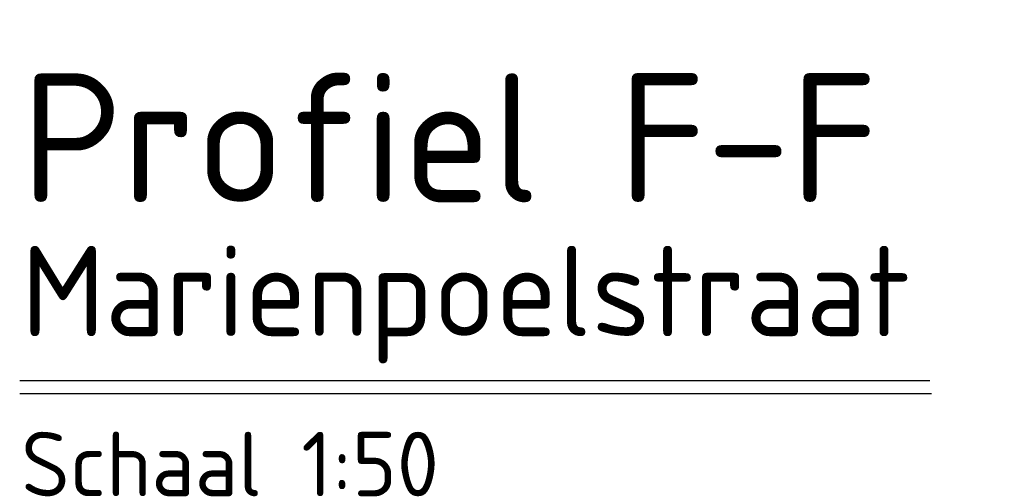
# Model space of a CAD drawing. Header units: metres. Extents: x 92403 to 95147, y 464428 to 465602.
# Tile 48 of 256: x 92424.755 to 92426.665, y 465077.006 to 465077.893. Entities that reach past the tile are written whole.
import ezdxf

# ---------------------------------------------------------------- set-up
doc = ezdxf.new("R2010")
doc.units = ezdxf.units.M
for name, color, linetype, lineweight in [('N-WE-VH-AANPIJLING-T25', 7, 'CONTINUOUS', 25), ('N-WE-VH-DREMPEL_ASFALT-M', 7, 'CONTINUOUS', 18), ('X-XX-AL-VERWIJZING-T35', 7, 'CONTINUOUS', 35), ('X-XX-AL-VERWIJZING-T50', 7, 'CONTINUOUS', 50)]:
    doc.layers.add(name, color=color, linetype=linetype, lineweight=lineweight)
doc.styles.add('NLCS-ISO-M10000-T35', font='NLCS-ISO.ttf', dxfattribs={"height": 35})
doc.styles.add('NLCS-ISO-M10000-T50', font='NLCS-ISO.ttf', dxfattribs={"height": 50})
doc.styles.add('NLCS_10_25', font='NLCS-ISO.ttf', dxfattribs={"height": 0.025})

msp = doc.modelspace()

# ---------------------------------------------------------------- linework, layer by layer
at = {"layer": 'N-WE-VH-AANPIJLING-T25'}
for p, q in [((92424.75495, 465077.19327), (92426.520678, 465077.19327)), ((92424.75495, 465077.16827), (92426.523758, 465077.16827))]:
    msp.add_line(p, q, dxfattribs=at)

# ---------------------------------------------------------------- texts
at = {"layer": 'N-WE-VH-DREMPEL_ASFALT-M', "insert": (92424.757719, 465076.96886), "char_height": 0.125, "attachment_point": 7, "style": 'NLCS_10_25'}
msp.add_mtext('Schaal 1:50', dxfattribs=at)
at = {"layer": 'X-XX-AL-VERWIJZING-T35', "insert": (92424.757826, 465077.226423), "char_height": 0.175, "width": 6.49043, "attachment_point": 7, "style": 'NLCS-ISO-M10000-T35'}
msp.add_mtext('Marienpoelstraat', dxfattribs=at)
at = {"layer": 'X-XX-AL-VERWIJZING-T50', "insert": (92424.757826, 465077.538728), "char_height": 0.25, "width": 6.49043, "attachment_point": 7, "style": 'NLCS-ISO-M10000-T50'}
msp.add_mtext('Profiel F-F', dxfattribs=at)

doc.saveas('drawing.dxf')
